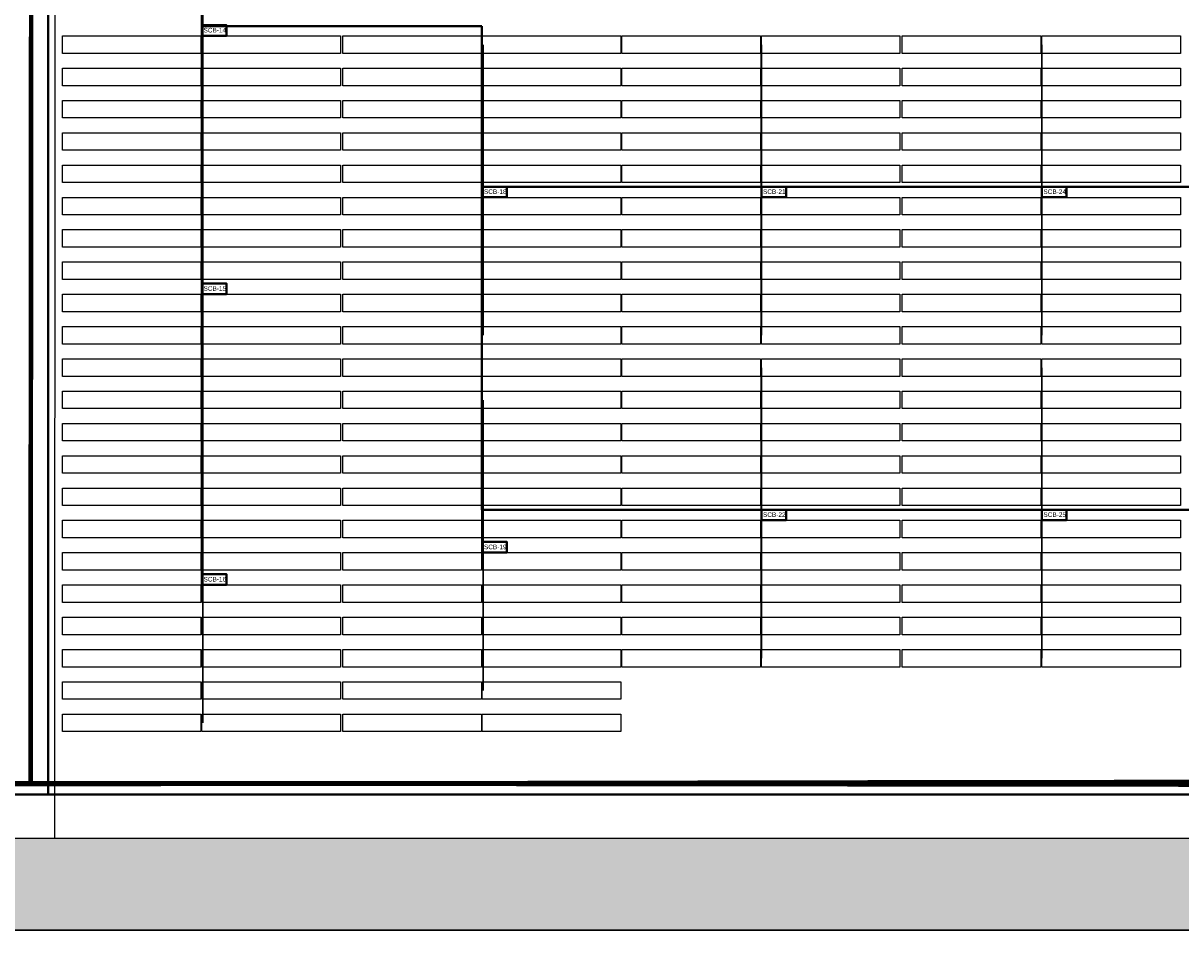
# Model space of a CAD drawing. Header units: inches. Extents: x 727810 to 1461440, y 2714588 to 5435005.
# Tile 66 of 233: x 728922 to 729173, y 2715522 to 2715719. Entities that reach past the tile are written whole.
import ezdxf

# ---------------------------------------------------------------- set-up
doc = ezdxf.new("R2010")
doc.units = ezdxf.units.IN
doc.header["$MEASUREMENT"] = 0
doc.linetypes.add('ACAD_ISO03W100', pattern=[30, 12, -18])
doc.layers.add('AM_8', color=1, linetype='Continuous', lineweight=15)
for name, color, linetype in [('BOUNDARY DETAILS', 7, 'Continuous'), ('DETAILS', 7, 'Continuous'), ('pl cable iength', 7, 'Continuous'), ('POLYLINE', 3, 'Continuous'), ('ROAD', 7, 'Continuous'), ('Saatvik', 5, 'Continuous'), ('saatvik tables new', 7, 'Continuous'), ('SCB', 7, 'Continuous'), ('tranch', 7, 'Continuous')]:
    doc.layers.add(name, color=color, linetype=linetype)
doc.styles.get("Standard").update_dxf_attribs({"font": 'arial.ttf'})

# ---------------------------------------------------------------- blocks, each defined once
blk = doc.blocks.new('245')
at = {"layer": 'SCB', "lineweight": 40}
for points in [[(727940.22, 2716280.28), (727945.56, 2716280.28), (727945.56, 2716277.98)], [(727945.56, 2716277.98), (727940.22, 2716277.98), (727940.22, 2716280.28)]]:
    blk.add_lwpolyline(points, dxfattribs=at)

msp = doc.modelspace()

# ---------------------------------------------------------------- hatches: boundary and pattern name
at = {"layer": 'AM_8', "ltscale": 10}
h = msp.add_hatch(dxfattribs=at)
h.set_pattern_fill('AR-CONC', color=1, scale=0.1)
h.set_pattern_definition([(50, (0, -1.14), (18.2184669, -1.59390855), [1.905, -20.955]), (355, (0, -1.14), (-3.52434214, 19.10568452), [1.524, -16.76405842]), (100.4514447, (1.518, -1.273), (14.69412471, 17.51177519), [1.61900088, -17.80902446]), (46.1842, (0, 3.94), (27.10790409, -4.2042328), [2.8575, -31.4325]), (96.6355576, (2.26, 3.59), (23.7404134, 24.74261246), [2.42850231, -26.71356082]), (351.1841512, (0, 3.94), (23.7404134, 24.74261246), [2.2859967, -25.1459732]), (21, (2.54, 2.67), (15.16143913, -10.22651982), [1.905, -20.955]), (326, (2.54, 2.67), (6.18020283, 18.41879661), [1.524, -16.764]), (71.451445, (3.803, 1.818), (21.34164193, 8.19227689), [1.61900088, -17.80899376]), (37.5, (0, -1.14), (0.308860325, 8.455503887), [0, -16.5608, 0, -17.018, 0, -16.8275]), (7.5, (0, -1.14), (6.68196625, 10.018057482), [0, -9.7028, 0, -16.1798, 0, -6.4135]), (327.5, (-5.664, -1.14), (13.559059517, -0.5728744), [0, -6.35, 0, -19.812, 0, -26.289]), (317.5, (-8.204, -1.14), (14.81291814, 2.542649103), [0, -8.255, 0, -13.1572, 0, -18.669])])
h.paths.add_polyline_path([(730391.82316, 2715878.16018), (730356.7819, 2715850.51698), (730272.22694, 2715783.8137), (730096.51231, 2715646.5984), (730080.0676, 2715658.3065), (730079.18894, 2715658.57034), (730082.7077, 2715661.194), (730259.8786, 2715799.5465), (730344.3948, 2715866.2192), (730379.4438, 2715893.8685), (730671.4684, 2716124.0062), (730657.0154, 2716226.259), (730645.0894, 2716310.634), (730560.6399, 2716311.9751), (730459.0973, 2716313.5877), (730357.5548, 2716315.2002), (730256.0122, 2716316.8128), (730154.4697, 2716318.4254), (730052.9271, 2716320.038), (729951.3846, 2716321.6505), (729849.842, 2716323.2631), (729748.2994, 2716324.8757), (729646.7569, 2716326.4882), (729545.2143, 2716328.1008), (729443.6718, 2716329.7134), (729342.1292, 2716331.326), (729240.5867, 2716332.9385), (729139.0441, 2716334.5511), (729037.5016, 2716336.1637), (728935.959, 2716337.7762), (728834.4165, 2716339.3888), (728732.7414, 2716341.0035), (728626.066, 2716344.1123), (728519.5231, 2716347.2172), (728412.9801, 2716350.3221), (728306.4372, 2716353.427), (728093.3514, 2716359.6368), (728003.9825, 2716362.2412), (728001.5191, 2716280.3372), (727998.4549, 2716178.4583), (727995.3907, 2716076.5793), (727992.3266, 2715974.7004), (727987.67284, 2715819.9715), (727987.22168, 2715804.9715), (727986.1982, 2715770.9426), (727983.134, 2715669.0636), (727979.3235, 2715542.3694), (729920.1414, 2715542.3694), (729990.8211, 2715592.6815), (730064.21459, 2715647.40517), (730073.3836, 2715644.6519), (730083.91997, 2715637.15035), (730002.59918, 2715576.51593), (729926.53277, 2715522.3694), (727958.71293, 2715522.3694), (727963.14304, 2715669.66486), (727966.20724, 2715771.54387), (727972.33564, 2715975.30167), (727975.39974, 2716077.18055), (727978.46394, 2716179.05957), (727981.52814, 2716280.93847), (727984.59224, 2716382.81476), (728093.934, 2716379.62831), (728200.4769, 2716376.52341), (728307.0198, 2716373.41851), (728413.5627, 2716370.31361), (728520.1057, 2716367.20871), (728626.6486, 2716364.10381), (728733.19151, 2716360.99887), (728834.73408, 2716359.38628), (728936.27658, 2716357.77368), (729037.81916, 2716356.16118), (729139.36168, 2716354.54858), (729240.90428, 2716352.93598), (729342.44676, 2716351.32348), (729443.98938, 2716349.71088), (729545.53188, 2716348.09828), (729647.07448, 2716346.48568), (729748.61696, 2716344.87318), (729850.15958, 2716343.26058), (729951.70218, 2716341.64798), (730053.24466, 2716340.03548), (730154.78728, 2716338.42288), (730256.32978, 2716336.81028), (730357.87238, 2716335.19768), (730459.41486, 2716333.58518), (730560.95748, 2716331.97258), (730662.50002, 2716330.36003), (730676.81856, 2716229.05808), (730692.88125, 2716115.41696)])

# ---------------------------------------------------------------- linework, layer by layer
at = {"layer": 'BOUNDARY DETAILS', "color": 2}
for points in [[(729920.1414, 2715542.2494), (727979.3235, 2715542.2494), (727983.134, 2715668.9436), (727986.1982, 2715770.8226), (727992.3266, 2715974.5804), (727995.3907, 2716076.4593), (727998.4549, 2716178.3383), (728001.5191, 2716280.2172), (728003.9825, 2716362.1212), (728093.3514, 2716359.5168), (728412.9801, 2716350.2021), (728519.5231, 2716347.0972), (728626.066, 2716343.9923), (728732.7414, 2716340.8835), (728834.4165, 2716339.2688), (728935.959, 2716337.6562), (729037.5016, 2716336.0437), (729139.0441, 2716334.4311), (729240.5867, 2716332.8185), (729342.1292, 2716331.206), (729443.6718, 2716329.5934), (729545.2143, 2716327.9808), (729646.7569, 2716326.3682)], [(729926.53277, 2715522.3694), (727958.71293, 2715522.3694)]]:
    msp.add_lwpolyline(points, dxfattribs=at)
at = {"layer": 'BOUNDARY DETAILS', "color": 5, "linetype": 'ACAD_ISO03W100', "const_width": 0.25}
msp.add_lwpolyline([(729926.53277, 2715522.3694), (727958.71293, 2715522.3694)], dxfattribs=at)
at = {"layer": 'DETAILS', "color": 6, "lineweight": 40}
for p, q in [((728960.75018, 2715599.52281), (728960.75018, 2715757.86089)), ((728960.75018, 2715599.52281), (728960.75018, 2715757.86089)), ((729021.39584, 2715718.3388), (728960.75018, 2715718.3388)), ((729021.39584, 2715718.3388), (728960.75018, 2715718.3388)), ((729021.39584, 2715613.52281), (729021.39584, 2715718.3388)), ((729021.39584, 2715613.52281), (729021.39584, 2715718.3388)), ((729266.72015, 2715683.52281), (729021.39584, 2715683.52281)), ((729266.72015, 2715613.52281), (729021.39584, 2715613.52281)), ((729021.53018, 2715606.52281), (729021.53018, 2715613.52281)), ((729021.53018, 2715606.52281), (729021.53018, 2715613.52281))]:
    msp.add_line(p, q, dxfattribs=at)
at = {"layer": 'DETAILS', "color": 1, "lineweight": 40}
for p, q in [((728927.40399, 2715752.07265), (728927.40399, 2715551.75958)), ((728927.40399, 2715752.07265), (728927.40399, 2715551.75958)), ((729911.93136, 2715551.75958), (728355.76522, 2715551.75958)), ((729911.93136, 2715551.75958), (728355.76522, 2715551.75958))]:
    msp.add_line(p, q, dxfattribs=at)
at = {"layer": 'pl cable iength', "color": 3, "lineweight": 40, "const_width": 1}
for points in [[(728923.77125, 2715753.07957), (728923.60859, 2715554.20727), (729909.78771, 2715554.06019), (729909.95037, 2715558.28383)], [(728923.77125, 2715753.07957), (728923.60859, 2715554.20727), (729909.78771, 2715554.06019), (729909.95037, 2715558.28383)], [(728326.88333, 2715574.8582), (728326.88333, 2715554.80818), (729526.97076, 2715553.59968), (729909.95037, 2715554.4232)]]:
    msp.add_lwpolyline(points, dxfattribs=at)
at = {"layer": 'POLYLINE', "color": 0, "lineweight": 40, "const_width": 1}
for points in [[(729112.29128, 2715554.41575), (728616.10177, 2715553.44291)], [(729600.70269, 2715555.03116), (729112.29128, 2715554.41575)]]:
    msp.add_lwpolyline(points, dxfattribs=at)
at = {"layer": 'ROAD'}
msp.add_line((728928.88863, 2715803.70765), (728928.79557, 2715542.2494), dxfattribs=at)
at = {"layer": 'Saatvik', "color": 5}
for points in [[(728930.51018, 2715716.2212), (728960.55018, 2715716.2212), (728960.55018, 2715712.4212), (728930.51018, 2715712.4212), (728930.51018, 2715716.2212)], [(728960.75018, 2715716.2212), (728990.79018, 2715716.2212), (728990.79018, 2715712.4212), (728960.75018, 2715712.4212), (728960.75018, 2715716.2212)], [(728991.29018, 2715716.2212), (729021.33018, 2715716.2212), (729021.33018, 2715712.4212), (728991.29018, 2715712.4212), (728991.29018, 2715716.2212)], [(729021.53018, 2715716.2212), (729051.57018, 2715716.2212), (729051.57018, 2715712.4212), (729021.53018, 2715712.4212), (729021.53018, 2715716.2212)], [(729051.77018, 2715716.2212), (729081.81018, 2715716.2212), (729081.81018, 2715712.4212), (729051.77018, 2715712.4212), (729051.77018, 2715716.2212)], [(729082.01018, 2715716.2212), (729112.05018, 2715716.2212), (729112.05018, 2715712.4212), (729082.01018, 2715712.4212), (729082.01018, 2715716.2212)], [(729112.55018, 2715716.2212), (729142.59018, 2715716.2212), (729142.59018, 2715712.4212), (729112.55018, 2715712.4212), (729112.55018, 2715716.2212)], [(729142.79018, 2715716.2212), (729172.83018, 2715716.2212), (729172.83018, 2715712.4212), (729142.79018, 2715712.4212), (729142.79018, 2715716.2212)], [(728930.51018, 2715709.2212), (728960.55018, 2715709.2212), (728960.55018, 2715705.4212), (728930.51018, 2715705.4212), (728930.51018, 2715709.2212)], [(728960.75018, 2715709.2212), (728990.79018, 2715709.2212), (728990.79018, 2715705.4212), (728960.75018, 2715705.4212), (728960.75018, 2715709.2212)], [(728991.29018, 2715709.2212), (729021.33018, 2715709.2212), (729021.33018, 2715705.4212), (728991.29018, 2715705.4212), (728991.29018, 2715709.2212)], [(729021.53018, 2715709.2212), (729051.57018, 2715709.2212), (729051.57018, 2715705.4212), (729021.53018, 2715705.4212), (729021.53018, 2715709.2212)], [(729051.77018, 2715709.2212), (729081.81018, 2715709.2212), (729081.81018, 2715705.4212), (729051.77018, 2715705.4212), (729051.77018, 2715709.2212)], [(729082.01018, 2715709.2212), (729112.05018, 2715709.2212), (729112.05018, 2715705.4212), (729082.01018, 2715705.4212), (729082.01018, 2715709.2212)], [(729112.55018, 2715709.2212), (729142.59018, 2715709.2212), (729142.59018, 2715705.4212), (729112.55018, 2715705.4212), (729112.55018, 2715709.2212)], [(729142.79018, 2715709.2212), (729172.83018, 2715709.2212), (729172.83018, 2715705.4212), (729142.79018, 2715705.4212), (729142.79018, 2715709.2212)], [(728930.51018, 2715702.2212), (728960.55018, 2715702.2212), (728960.55018, 2715698.4212), (728930.51018, 2715698.4212), (728930.51018, 2715702.2212)], [(728960.75018, 2715702.2212), (728990.79018, 2715702.2212), (728990.79018, 2715698.4212), (728960.75018, 2715698.4212), (728960.75018, 2715702.2212)], [(728991.29018, 2715702.2212), (729021.33018, 2715702.2212), (729021.33018, 2715698.4212), (728991.29018, 2715698.4212), (728991.29018, 2715702.2212)], [(729021.53018, 2715702.2212), (729051.57018, 2715702.2212), (729051.57018, 2715698.4212), (729021.53018, 2715698.4212), (729021.53018, 2715702.2212)], [(729051.77018, 2715702.2212), (729081.81018, 2715702.2212), (729081.81018, 2715698.4212), (729051.77018, 2715698.4212), (729051.77018, 2715702.2212)], [(729082.01018, 2715702.2212), (729112.05018, 2715702.2212), (729112.05018, 2715698.4212), (729082.01018, 2715698.4212), (729082.01018, 2715702.2212)], [(729112.55018, 2715702.2212), (729142.59018, 2715702.2212), (729142.59018, 2715698.4212), (729112.55018, 2715698.4212), (729112.55018, 2715702.2212)], [(729142.79018, 2715702.2212), (729172.83018, 2715702.2212), (729172.83018, 2715698.4212), (729142.79018, 2715698.4212), (729142.79018, 2715702.2212)], [(728930.51018, 2715695.2212), (728960.55018, 2715695.2212), (728960.55018, 2715691.4212), (728930.51018, 2715691.4212), (728930.51018, 2715695.2212)], [(728960.75018, 2715695.2212), (728990.79018, 2715695.2212), (728990.79018, 2715691.4212), (728960.75018, 2715691.4212), (728960.75018, 2715695.2212)], [(728991.29018, 2715695.2212), (729021.33018, 2715695.2212), (729021.33018, 2715691.4212), (728991.29018, 2715691.4212), (728991.29018, 2715695.2212)], [(729021.53018, 2715695.2212), (729051.57018, 2715695.2212), (729051.57018, 2715691.4212), (729021.53018, 2715691.4212), (729021.53018, 2715695.2212)], [(729051.77018, 2715695.2212), (729081.81018, 2715695.2212), (729081.81018, 2715691.4212), (729051.77018, 2715691.4212), (729051.77018, 2715695.2212)], [(729082.01018, 2715695.2212), (729112.05018, 2715695.2212), (729112.05018, 2715691.4212), (729082.01018, 2715691.4212), (729082.01018, 2715695.2212)], [(729112.55018, 2715695.2212), (729142.59018, 2715695.2212), (729142.59018, 2715691.4212), (729112.55018, 2715691.4212), (729112.55018, 2715695.2212)], [(729142.79018, 2715695.2212), (729172.83018, 2715695.2212), (729172.83018, 2715691.4212), (729142.79018, 2715691.4212), (729142.79018, 2715695.2212)], [(728930.51018, 2715688.2212), (728960.55018, 2715688.2212), (728960.55018, 2715684.4212), (728930.51018, 2715684.4212), (728930.51018, 2715688.2212)], [(728960.75018, 2715688.2212), (728990.79018, 2715688.2212), (728990.79018, 2715684.4212), (728960.75018, 2715684.4212), (728960.75018, 2715688.2212)], [(728991.29018, 2715688.2212), (729021.33018, 2715688.2212), (729021.33018, 2715684.4212), (728991.29018, 2715684.4212), (728991.29018, 2715688.2212)], [(729021.53018, 2715688.2212), (729051.57018, 2715688.2212), (729051.57018, 2715684.4212), (729021.53018, 2715684.4212), (729021.53018, 2715688.2212)], [(729051.77018, 2715688.2212), (729081.81018, 2715688.2212), (729081.81018, 2715684.4212), (729051.77018, 2715684.4212), (729051.77018, 2715688.2212)], [(729082.01018, 2715688.2212), (729112.05018, 2715688.2212), (729112.05018, 2715684.4212), (729082.01018, 2715684.4212), (729082.01018, 2715688.2212)], [(729112.55018, 2715688.2212), (729142.59018, 2715688.2212), (729142.59018, 2715684.4212), (729112.55018, 2715684.4212), (729112.55018, 2715688.2212)], [(729142.79018, 2715688.2212), (729172.83018, 2715688.2212), (729172.83018, 2715684.4212), (729142.79018, 2715684.4212), (729142.79018, 2715688.2212)], [(728930.51018, 2715681.2212), (728960.55018, 2715681.2212), (728960.55018, 2715677.4212), (728930.51018, 2715677.4212), (728930.51018, 2715681.2212)], [(728960.75018, 2715681.2212), (728990.79018, 2715681.2212), (728990.79018, 2715677.4212), (728960.75018, 2715677.4212), (728960.75018, 2715681.2212)], [(728991.29018, 2715681.2212), (729021.33018, 2715681.2212), (729021.33018, 2715677.4212), (728991.29018, 2715677.4212), (728991.29018, 2715681.2212)], [(729021.53018, 2715681.2212), (729051.57018, 2715681.2212), (729051.57018, 2715677.4212), (729021.53018, 2715677.4212), (729021.53018, 2715681.2212)], [(729051.77018, 2715681.2212), (729081.81018, 2715681.2212), (729081.81018, 2715677.4212), (729051.77018, 2715677.4212), (729051.77018, 2715681.2212)], [(729082.01018, 2715681.2212), (729112.05018, 2715681.2212), (729112.05018, 2715677.4212), (729082.01018, 2715677.4212), (729082.01018, 2715681.2212)], [(729112.55018, 2715681.2212), (729142.59018, 2715681.2212), (729142.59018, 2715677.4212), (729112.55018, 2715677.4212), (729112.55018, 2715681.2212)], [(729142.79018, 2715681.2212), (729172.83018, 2715681.2212), (729172.83018, 2715677.4212), (729142.79018, 2715677.4212), (729142.79018, 2715681.2212)], [(728930.51018, 2715674.2212), (728960.55018, 2715674.2212), (728960.55018, 2715670.4212), (728930.51018, 2715670.4212), (728930.51018, 2715674.2212)], [(728960.75018, 2715674.2212), (728990.79018, 2715674.2212), (728990.79018, 2715670.4212), (728960.75018, 2715670.4212), (728960.75018, 2715674.2212)], [(728991.29018, 2715674.2212), (729021.33018, 2715674.2212), (729021.33018, 2715670.4212), (728991.29018, 2715670.4212), (728991.29018, 2715674.2212)], [(729021.53018, 2715674.2212), (729051.57018, 2715674.2212), (729051.57018, 2715670.4212), (729021.53018, 2715670.4212), (729021.53018, 2715674.2212)], [(729051.77018, 2715674.2212), (729081.81018, 2715674.2212), (729081.81018, 2715670.4212), (729051.77018, 2715670.4212), (729051.77018, 2715674.2212)], [(729082.01018, 2715674.2212), (729112.05018, 2715674.2212), (729112.05018, 2715670.4212), (729082.01018, 2715670.4212), (729082.01018, 2715674.2212)], [(729112.55018, 2715674.2212), (729142.59018, 2715674.2212), (729142.59018, 2715670.4212), (729112.55018, 2715670.4212), (729112.55018, 2715674.2212)], [(729142.79018, 2715674.2212), (729172.83018, 2715674.2212), (729172.83018, 2715670.4212), (729142.79018, 2715670.4212), (729142.79018, 2715674.2212)], [(728930.51018, 2715667.2212), (728960.55018, 2715667.2212), (728960.55018, 2715663.4212), (728930.51018, 2715663.4212), (728930.51018, 2715667.2212)], [(728960.75018, 2715667.2212), (728990.79018, 2715667.2212), (728990.79018, 2715663.4212), (728960.75018, 2715663.4212), (728960.75018, 2715667.2212)], [(728991.29018, 2715667.2212), (729021.33018, 2715667.2212), (729021.33018, 2715663.4212), (728991.29018, 2715663.4212), (728991.29018, 2715667.2212)], [(729021.53018, 2715667.2212), (729051.57018, 2715667.2212), (729051.57018, 2715663.4212), (729021.53018, 2715663.4212), (729021.53018, 2715667.2212)], [(729051.77018, 2715667.2212), (729081.81018, 2715667.2212), (729081.81018, 2715663.4212), (729051.77018, 2715663.4212), (729051.77018, 2715667.2212)], [(729082.01018, 2715667.2212), (729112.05018, 2715667.2212), (729112.05018, 2715663.4212), (729082.01018, 2715663.4212), (729082.01018, 2715667.2212)], [(729112.55018, 2715667.2212), (729142.59018, 2715667.2212), (729142.59018, 2715663.4212), (729112.55018, 2715663.4212), (729112.55018, 2715667.2212)], [(729142.79018, 2715667.2212), (729172.83018, 2715667.2212), (729172.83018, 2715663.4212), (729142.79018, 2715663.4212), (729142.79018, 2715667.2212)], [(728930.51018, 2715660.2212), (728960.55018, 2715660.2212), (728960.55018, 2715656.4212), (728930.51018, 2715656.4212), (728930.51018, 2715660.2212)], [(728960.75018, 2715660.2212), (728990.79018, 2715660.2212), (728990.79018, 2715656.4212), (728960.75018, 2715656.4212), (728960.75018, 2715660.2212)], [(728991.29018, 2715660.2212), (729021.33018, 2715660.2212), (729021.33018, 2715656.4212), (728991.29018, 2715656.4212), (728991.29018, 2715660.2212)], [(729021.53018, 2715660.2212), (729051.57018, 2715660.2212), (729051.57018, 2715656.4212), (729021.53018, 2715656.4212), (729021.53018, 2715660.2212)], [(729051.77018, 2715660.2212), (729081.81018, 2715660.2212), (729081.81018, 2715656.4212), (729051.77018, 2715656.4212), (729051.77018, 2715660.2212)], [(729082.01018, 2715660.2212), (729112.05018, 2715660.2212), (729112.05018, 2715656.4212), (729082.01018, 2715656.4212), (729082.01018, 2715660.2212)], [(729112.55018, 2715660.2212), (729142.59018, 2715660.2212), (729142.59018, 2715656.4212), (729112.55018, 2715656.4212), (729112.55018, 2715660.2212)], [(729142.79018, 2715660.2212), (729172.83018, 2715660.2212), (729172.83018, 2715656.4212), (729142.79018, 2715656.4212), (729142.79018, 2715660.2212)], [(728930.51018, 2715653.2212), (728960.55018, 2715653.2212), (728960.55018, 2715649.4212), (728930.51018, 2715649.4212), (728930.51018, 2715653.2212)], [(728960.75018, 2715653.2212), (728990.79018, 2715653.2212), (728990.79018, 2715649.4212), (728960.75018, 2715649.4212), (728960.75018, 2715653.2212)], [(728991.29018, 2715653.2212), (729021.33018, 2715653.2212), (729021.33018, 2715649.4212), (728991.29018, 2715649.4212), (728991.29018, 2715653.2212)], [(729021.53018, 2715653.2212), (729051.57018, 2715653.2212), (729051.57018, 2715649.4212), (729021.53018, 2715649.4212), (729021.53018, 2715653.2212)], [(729051.77018, 2715653.2212), (729081.81018, 2715653.2212), (729081.81018, 2715649.4212), (729051.77018, 2715649.4212), (729051.77018, 2715653.2212)], [(729082.01018, 2715653.2212), (729112.05018, 2715653.2212), (729112.05018, 2715649.4212), (729082.01018, 2715649.4212), (729082.01018, 2715653.2212)], [(729112.55018, 2715653.2212), (729142.59018, 2715653.2212), (729142.59018, 2715649.4212), (729112.55018, 2715649.4212), (729112.55018, 2715653.2212)], [(729142.79018, 2715653.2212), (729172.83018, 2715653.2212), (729172.83018, 2715649.4212), (729142.79018, 2715649.4212), (729142.79018, 2715653.2212)], [(728930.51018, 2715646.2212), (728960.55018, 2715646.2212), (728960.55018, 2715642.4212), (728930.51018, 2715642.4212), (728930.51018, 2715646.2212)], [(728960.75018, 2715646.2212), (728990.79018, 2715646.2212), (728990.79018, 2715642.4212), (728960.75018, 2715642.4212), (728960.75018, 2715646.2212)], [(728991.29018, 2715646.2212), (729021.33018, 2715646.2212), (729021.33018, 2715642.4212), (728991.29018, 2715642.4212), (728991.29018, 2715646.2212)], [(729021.53018, 2715646.2212), (729051.57018, 2715646.2212), (729051.57018, 2715642.4212), (729021.53018, 2715642.4212), (729021.53018, 2715646.2212)], [(729051.77018, 2715646.2212), (729081.81018, 2715646.2212), (729081.81018, 2715642.4212), (729051.77018, 2715642.4212), (729051.77018, 2715646.2212)], [(729082.01018, 2715646.2212), (729112.05018, 2715646.2212), (729112.05018, 2715642.4212), (729082.01018, 2715642.4212), (729082.01018, 2715646.2212)], [(729112.55018, 2715646.2212), (729142.59018, 2715646.2212), (729142.59018, 2715642.4212), (729112.55018, 2715642.4212), (729112.55018, 2715646.2212)], [(729142.79018, 2715646.2212), (729172.83018, 2715646.2212), (729172.83018, 2715642.4212), (729142.79018, 2715642.4212), (729142.79018, 2715646.2212)], [(728930.51018, 2715639.2212), (728960.55018, 2715639.2212), (728960.55018, 2715635.4212), (728930.51018, 2715635.4212), (728930.51018, 2715639.2212)], [(728960.75018, 2715639.2212), (728990.79018, 2715639.2212), (728990.79018, 2715635.4212), (728960.75018, 2715635.4212), (728960.75018, 2715639.2212)], [(728991.29018, 2715639.2212), (729021.33018, 2715639.2212), (729021.33018, 2715635.4212), (728991.29018, 2715635.4212), (728991.29018, 2715639.2212)], [(729021.53018, 2715639.2212), (729051.57018, 2715639.2212), (729051.57018, 2715635.4212), (729021.53018, 2715635.4212), (729021.53018, 2715639.2212)], [(729051.77018, 2715639.2212), (729081.81018, 2715639.2212), (729081.81018, 2715635.4212), (729051.77018, 2715635.4212), (729051.77018, 2715639.2212)], [(729082.01018, 2715639.2212), (729112.05018, 2715639.2212), (729112.05018, 2715635.4212), (729082.01018, 2715635.4212), (729082.01018, 2715639.2212)], [(729112.55018, 2715639.2212), (729142.59018, 2715639.2212), (729142.59018, 2715635.4212), (729112.55018, 2715635.4212), (729112.55018, 2715639.2212)], [(729142.79018, 2715639.2212), (729172.83018, 2715639.2212), (729172.83018, 2715635.4212), (729142.79018, 2715635.4212), (729142.79018, 2715639.2212)], [(728930.51018, 2715632.2212), (728960.55018, 2715632.2212), (728960.55018, 2715628.4212), (728930.51018, 2715628.4212), (728930.51018, 2715632.2212)], [(728960.75018, 2715632.2212), (728990.79018, 2715632.2212), (728990.79018, 2715628.4212), (728960.75018, 2715628.4212), (728960.75018, 2715632.2212)], [(728991.29018, 2715632.2212), (729021.33018, 2715632.2212), (729021.33018, 2715628.4212), (728991.29018, 2715628.4212), (728991.29018, 2715632.2212)], [(729021.53018, 2715632.2212), (729051.57018, 2715632.2212), (729051.57018, 2715628.4212), (729021.53018, 2715628.4212), (729021.53018, 2715632.2212)], [(729051.77018, 2715632.2212), (729081.81018, 2715632.2212), (729081.81018, 2715628.4212), (729051.77018, 2715628.4212), (729051.77018, 2715632.2212)], [(729082.01018, 2715632.2212), (729112.05018, 2715632.2212), (729112.05018, 2715628.4212), (729082.01018, 2715628.4212), (729082.01018, 2715632.2212)], [(729112.55018, 2715632.2212), (729142.59018, 2715632.2212), (729142.59018, 2715628.4212), (729112.55018, 2715628.4212), (729112.55018, 2715632.2212)], [(729142.79018, 2715632.2212), (729172.83018, 2715632.2212), (729172.83018, 2715628.4212), (729142.79018, 2715628.4212), (729142.79018, 2715632.2212)], [(728930.51018, 2715625.2212), (728960.55018, 2715625.2212), (728960.55018, 2715621.4212), (728930.51018, 2715621.4212), (728930.51018, 2715625.2212)], [(728960.75018, 2715625.2212), (728990.79018, 2715625.2212), (728990.79018, 2715621.4212), (728960.75018, 2715621.4212), (728960.75018, 2715625.2212)], [(728991.29018, 2715625.2212), (729021.33018, 2715625.2212), (729021.33018, 2715621.4212), (728991.29018, 2715621.4212), (728991.29018, 2715625.2212)], [(729021.53018, 2715625.2212), (729051.57018, 2715625.2212), (729051.57018, 2715621.4212), (729021.53018, 2715621.4212), (729021.53018, 2715625.2212)], [(729051.77018, 2715625.2212), (729081.81018, 2715625.2212), (729081.81018, 2715621.4212), (729051.77018, 2715621.4212), (729051.77018, 2715625.2212)], [(729082.01018, 2715625.2212), (729112.05018, 2715625.2212), (729112.05018, 2715621.4212), (729082.01018, 2715621.4212), (729082.01018, 2715625.2212)], [(729112.55018, 2715625.2212), (729142.59018, 2715625.2212), (729142.59018, 2715621.4212), (729112.55018, 2715621.4212), (729112.55018, 2715625.2212)], [(729142.79018, 2715625.2212), (729172.83018, 2715625.2212), (729172.83018, 2715621.4212), (729142.79018, 2715621.4212), (729142.79018, 2715625.2212)], [(728930.51018, 2715618.2212), (728960.55018, 2715618.2212), (728960.55018, 2715614.4212), (728930.51018, 2715614.4212), (728930.51018, 2715618.2212)], [(728960.75018, 2715618.2212), (728990.79018, 2715618.2212), (728990.79018, 2715614.4212), (728960.75018, 2715614.4212), (728960.75018, 2715618.2212)], [(728991.29018, 2715618.2212), (729021.33018, 2715618.2212), (729021.33018, 2715614.4212), (728991.29018, 2715614.4212), (728991.29018, 2715618.2212)], [(729021.53018, 2715618.2212), (729051.57018, 2715618.2212), (729051.57018, 2715614.4212), (729021.53018, 2715614.4212), (729021.53018, 2715618.2212)], [(729051.77018, 2715618.2212), (729081.81018, 2715618.2212), (729081.81018, 2715614.4212), (729051.77018, 2715614.4212), (729051.77018, 2715618.2212)], [(729082.01018, 2715618.2212), (729112.05018, 2715618.2212), (729112.05018, 2715614.4212), (729082.01018, 2715614.4212), (729082.01018, 2715618.2212)], [(729112.55018, 2715618.2212), (729142.59018, 2715618.2212), (729142.59018, 2715614.4212), (729112.55018, 2715614.4212), (729112.55018, 2715618.2212)], [(729142.79018, 2715618.2212), (729172.83018, 2715618.2212), (729172.83018, 2715614.4212), (729142.79018, 2715614.4212), (729142.79018, 2715618.2212)], [(728930.51018, 2715611.2212), (728960.55018, 2715611.2212), (728960.55018, 2715607.4212), (728930.51018, 2715607.4212), (728930.51018, 2715611.2212)], [(728960.75018, 2715611.2212), (728990.79018, 2715611.2212), (728990.79018, 2715607.4212), (728960.75018, 2715607.4212), (728960.75018, 2715611.2212)], [(728991.29018, 2715611.2212), (729021.33018, 2715611.2212), (729021.33018, 2715607.4212), (728991.29018, 2715607.4212), (728991.29018, 2715611.2212)], [(729021.53018, 2715611.2212), (729051.57018, 2715611.2212), (729051.57018, 2715607.4212), (729021.53018, 2715607.4212), (729021.53018, 2715611.2212)], [(729051.77018, 2715611.2212), (729081.81018, 2715611.2212), (729081.81018, 2715607.4212), (729051.77018, 2715607.4212), (729051.77018, 2715611.2212)], [(729082.01018, 2715611.2212), (729112.05018, 2715611.2212), (729112.05018, 2715607.4212), (729082.01018, 2715607.4212), (729082.01018, 2715611.2212)], [(729112.55018, 2715611.2212), (729142.59018, 2715611.2212), (729142.59018, 2715607.4212), (729112.55018, 2715607.4212), (729112.55018, 2715611.2212)], [(729142.79018, 2715611.2212), (729172.83018, 2715611.2212), (729172.83018, 2715607.4212), (729142.79018, 2715607.4212), (729142.79018, 2715611.2212)], [(728930.51018, 2715604.2212), (728960.55018, 2715604.2212), (728960.55018, 2715600.4212), (728930.51018, 2715600.4212), (728930.51018, 2715604.2212)], [(728960.75018, 2715604.2212), (728990.79018, 2715604.2212), (728990.79018, 2715600.4212), (728960.75018, 2715600.4212), (728960.75018, 2715604.2212)], [(728991.29018, 2715604.2212), (729021.33018, 2715604.2212), (729021.33018, 2715600.4212), (728991.29018, 2715600.4212), (728991.29018, 2715604.2212)], [(729021.53018, 2715604.2212), (729051.57018, 2715604.2212), (729051.57018, 2715600.4212), (729021.53018, 2715600.4212), (729021.53018, 2715604.2212)], [(729051.77018, 2715604.2212), (729081.81018, 2715604.2212), (729081.81018, 2715600.4212), (729051.77018, 2715600.4212), (729051.77018, 2715604.2212)], [(729082.01018, 2715604.2212), (729112.05018, 2715604.2212), (729112.05018, 2715600.4212), (729082.01018, 2715600.4212), (729082.01018, 2715604.2212)], [(729112.55018, 2715604.2212), (729142.59018, 2715604.2212), (729142.59018, 2715600.4212), (729112.55018, 2715600.4212), (729112.55018, 2715604.2212)], [(729142.79018, 2715604.2212), (729172.83018, 2715604.2212), (729172.83018, 2715600.4212), (729142.79018, 2715600.4212), (729142.79018, 2715604.2212)], [(728930.51018, 2715597.2212), (728960.55018, 2715597.2212), (728960.55018, 2715593.4212), (728930.51018, 2715593.4212), (728930.51018, 2715597.2212)], [(728960.75018, 2715597.2212), (728990.79018, 2715597.2212), (728990.79018, 2715593.4212), (728960.75018, 2715593.4212), (728960.75018, 2715597.2212)], [(728991.29018, 2715597.2212), (729021.33018, 2715597.2212), (729021.33018, 2715593.4212), (728991.29018, 2715593.4212), (728991.29018, 2715597.2212)], [(729021.53018, 2715597.2212), (729051.57018, 2715597.2212), (729051.57018, 2715593.4212), (729021.53018, 2715593.4212), (729021.53018, 2715597.2212)], [(729051.77018, 2715597.2212), (729081.81018, 2715597.2212), (729081.81018, 2715593.4212), (729051.77018, 2715593.4212), (729051.77018, 2715597.2212)], [(729082.01018, 2715597.2212), (729112.05018, 2715597.2212), (729112.05018, 2715593.4212), (729082.01018, 2715593.4212), (729082.01018, 2715597.2212)], [(729112.55018, 2715597.2212), (729142.59018, 2715597.2212), (729142.59018, 2715593.4212), (729112.55018, 2715593.4212), (729112.55018, 2715597.2212)], [(729142.79018, 2715597.2212), (729172.83018, 2715597.2212), (729172.83018, 2715593.4212), (729142.79018, 2715593.4212), (729142.79018, 2715597.2212)], [(728930.51018, 2715590.2212), (728960.55018, 2715590.2212), (728960.55018, 2715586.4212), (728930.51018, 2715586.4212), (728930.51018, 2715590.2212)], [(728960.75018, 2715590.2212), (728990.79018, 2715590.2212), (728990.79018, 2715586.4212), (728960.75018, 2715586.4212), (728960.75018, 2715590.2212)], [(728991.29018, 2715590.2212), (729021.33018, 2715590.2212), (729021.33018, 2715586.4212), (728991.29018, 2715586.4212), (728991.29018, 2715590.2212)], [(729021.53018, 2715590.2212), (729051.57018, 2715590.2212), (729051.57018, 2715586.4212), (729021.53018, 2715586.4212), (729021.53018, 2715590.2212)], [(729051.77018, 2715590.2212), (729081.81018, 2715590.2212), (729081.81018, 2715586.4212), (729051.77018, 2715586.4212), (729051.77018, 2715590.2212)], [(729082.01018, 2715590.2212), (729112.05018, 2715590.2212), (729112.05018, 2715586.4212), (729082.01018, 2715586.4212), (729082.01018, 2715590.2212)], [(729112.55018, 2715590.2212), (729142.59018, 2715590.2212), (729142.59018, 2715586.4212), (729112.55018, 2715586.4212), (729112.55018, 2715590.2212)], [(729142.79018, 2715590.2212), (729172.83018, 2715590.2212), (729172.83018, 2715586.4212), (729142.79018, 2715586.4212), (729142.79018, 2715590.2212)], [(728930.51018, 2715583.2212), (728960.55018, 2715583.2212), (728960.55018, 2715579.4212), (728930.51018, 2715579.4212), (728930.51018, 2715583.2212)], [(728960.75018, 2715583.2212), (728990.79018, 2715583.2212), (728990.79018, 2715579.4212), (728960.75018, 2715579.4212), (728960.75018, 2715583.2212)], [(728991.29018, 2715583.2212), (729021.33018, 2715583.2212), (729021.33018, 2715579.4212), (728991.29018, 2715579.4212), (728991.29018, 2715583.2212)], [(729021.53018, 2715583.2212), (729051.57018, 2715583.2212), (729051.57018, 2715579.4212), (729021.53018, 2715579.4212), (729021.53018, 2715583.2212)], [(729051.77018, 2715583.2212), (729081.81018, 2715583.2212), (729081.81018, 2715579.4212), (729051.77018, 2715579.4212), (729051.77018, 2715583.2212)], [(729082.01018, 2715583.2212), (729112.05018, 2715583.2212), (729112.05018, 2715579.4212), (729082.01018, 2715579.4212), (729082.01018, 2715583.2212)], [(729112.55018, 2715583.2212), (729142.59018, 2715583.2212), (729142.59018, 2715579.4212), (729112.55018, 2715579.4212), (729112.55018, 2715583.2212)], [(729142.79018, 2715583.2212), (729172.83018, 2715583.2212), (729172.83018, 2715579.4212), (729142.79018, 2715579.4212), (729142.79018, 2715583.2212)], [(728930.51018, 2715576.2212), (728960.55018, 2715576.2212), (728960.55018, 2715572.4212), (728930.51018, 2715572.4212), (728930.51018, 2715576.2212)], [(728960.75018, 2715576.2212), (728990.79018, 2715576.2212), (728990.79018, 2715572.4212), (728960.75018, 2715572.4212), (728960.75018, 2715576.2212)], [(728991.29018, 2715576.2212), (729021.33018, 2715576.2212), (729021.33018, 2715572.4212), (728991.29018, 2715572.4212), (728991.29018, 2715576.2212)], [(729021.53018, 2715576.2212), (729051.57018, 2715576.2212), (729051.57018, 2715572.4212), (729021.53018, 2715572.4212), (729021.53018, 2715576.2212)], [(728930.51018, 2715569.2212), (728960.55018, 2715569.2212), (728960.55018, 2715565.4212), (728930.51018, 2715565.4212), (728930.51018, 2715569.2212)], [(728960.75018, 2715569.2212), (728990.79018, 2715569.2212), (728990.79018, 2715565.4212), (728960.75018, 2715565.4212), (728960.75018, 2715569.2212)], [(728991.29018, 2715569.2212), (729021.33018, 2715569.2212), (729021.33018, 2715565.4212), (728991.29018, 2715565.4212), (728991.29018, 2715569.2212)], [(729021.53018, 2715569.2212), (729051.57018, 2715569.2212), (729051.57018, 2715565.4212), (729021.53018, 2715565.4212), (729021.53018, 2715569.2212)]]:
    msp.add_lwpolyline(points, dxfattribs=at)
at = {"layer": 'saatvik tables new', "color": 7, "lineweight": 40, "true_color": 0xffffff, "const_width": 1}
msp.add_lwpolyline([(729600.70269, 2715555.03116), (729112.29128, 2715554.41575)], dxfattribs=at)
at = {"layer": 'tranch', "const_width": 0.4}
for points in [[(728960.95018, 2715717.37201), (728960.95018, 2715749.2912)], [(728960.95018, 2715717.37201), (728960.95018, 2715686.2912)], [(729021.73018, 2715682.37201), (729021.73018, 2715714.2912)], [(729082.01018, 2715682.37201), (729082.01018, 2715714.2912)], [(729142.79018, 2715682.37201), (729142.79018, 2715714.2912)], [(728960.95018, 2715661.37201), (728960.95018, 2715693.2912)], [(729021.73018, 2715682.37201), (729021.73018, 2715651.2912)], [(729082.01018, 2715682.37201), (729082.01018, 2715651.2912)], [(729142.79018, 2715682.37201), (729142.79018, 2715651.2912)], [(728960.95018, 2715661.37201), (728960.95018, 2715630.2912)], [(729082.01018, 2715612.37201), (729082.01018, 2715644.2912)], [(729142.79018, 2715612.37201), (729142.79018, 2715644.2912)], [(729021.73018, 2715605.37201), (729021.73018, 2715637.2912)], [(728960.95018, 2715598.37201), (728960.95018, 2715630.2912)], [(729082.01018, 2715612.37201), (729082.01018, 2715581.2912)], [(729142.79018, 2715612.37201), (729142.79018, 2715581.2912)], [(729021.73018, 2715605.37201), (729021.73018, 2715574.2912)], [(728960.95018, 2715598.37201), (728960.95018, 2715567.2912)]]:
    msp.add_lwpolyline(points, dxfattribs=at)

# ---------------------------------------------------------------- block references
at = {"layer": 'SCB', "color": 1, "lineweight": 40}
for p in [(1020.53101, -561.75445), (1020.53101, -561.75445), (1081.31101, -596.75445), (1081.31101, -596.75445), (1141.79101, -596.75445), (1141.79101, -596.75445), (1202.57101, -596.75445), (1202.57101, -596.75445), (1020.53101, -617.75445), (1020.53101, -617.75445), (1141.79101, -666.75445), (1141.79101, -666.75445), (1202.57101, -666.75445), (1202.57101, -666.75445), (1081.31101, -673.75445), (1081.31101, -673.75445), (1020.53101, -680.75445), (1020.53101, -680.75445)]:
    msp.add_blockref('245', p, dxfattribs=at)

# ---------------------------------------------------------------- texts
at = {"layer": 'SCB', "color": 7, "lineweight": 40, "char_height": 1, "attachment_point": 1}
for s, insert in [('SCB-14', (728961.1085, 2715717.95231)), ('SCB-14', (728961.1085, 2715717.95231)), ('SCB-18', (729021.8885, 2715682.95231)), ('SCB-18', (729021.8885, 2715682.95231)), ('SCB-21', (729082.3685, 2715682.95231)), ('SCB-21', (729082.3685, 2715682.95231)), ('SCB-24', (729143.1485, 2715682.95231)), ('SCB-24', (729143.1485, 2715682.95231)), ('SCB-15', (728961.1085, 2715661.95231)), ('SCB-15', (728961.1085, 2715661.95231)), ('SCB-22', (729082.3685, 2715612.95231)), ('SCB-22', (729082.3685, 2715612.95231)), ('SCB-25', (729143.1485, 2715612.95231)), ('SCB-25', (729143.1485, 2715612.95231)), ('SCB-19', (729021.8885, 2715605.95231)), ('SCB-19', (729021.8885, 2715605.95231)), ('SCB-16', (728961.1085, 2715598.95231)), ('SCB-16', (728961.1085, 2715598.95231))]:
    msp.add_mtext_dynamic_manual_height_columns(s, width=10.9628712, gutter_width=20.36957, heights=[0], dxfattribs=dict(at, insert=insert))

doc.saveas('drawing.dxf')
